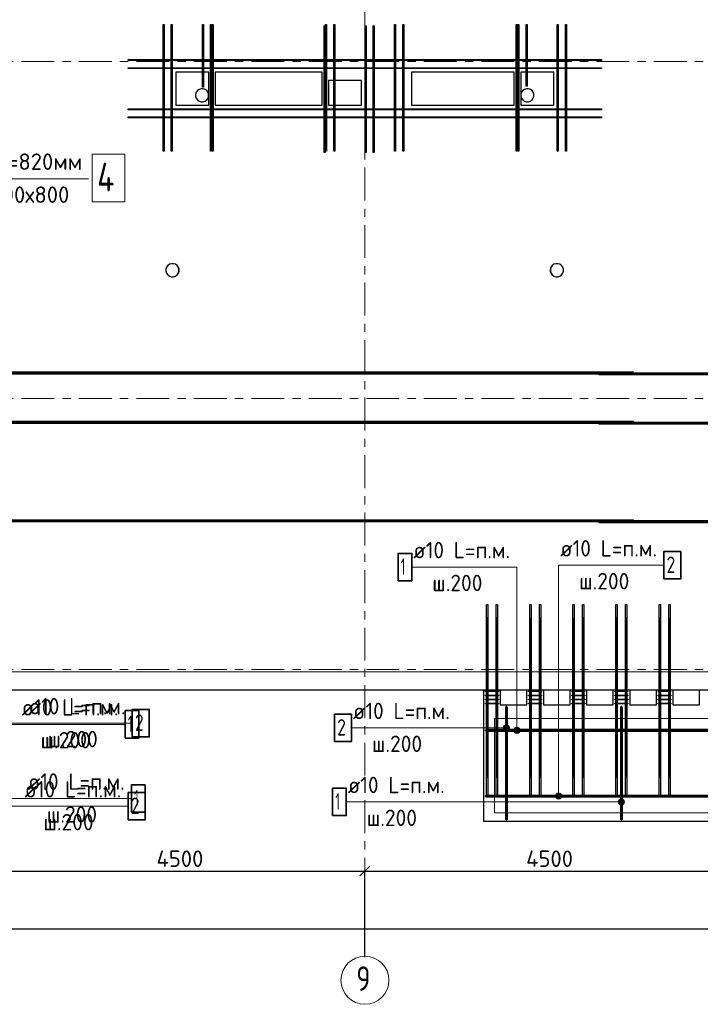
# Model space of a CAD drawing. Header units: metres. Extents: x -38 to 100, y -15 to 21.
# Tile 17 of 246: x 20 to 28, y -4 to 8. Entities that reach past the tile are written whole.
import ezdxf

# ---------------------------------------------------------------- set-up
doc = ezdxf.new("R2010")
doc.units = ezdxf.units.M
doc.header["$PDMODE"] = 65
for name, pattern in [('______11', [0.5, 0.4, -0.05, 0, -0.05]), ('______2', [0.0405, 0.03, -0.0105]), ('______5', [1.1, 0.8, -0.1, 0.1, -0.1])]:
    doc.linetypes.add(name, pattern=pattern)
for name, color, linetype, lineweight in [('XR$1$Осевая линия (1)', 7, '______5', 13), ('XR$1$Размерная линия (1)', 7, 'Continuous', 13), ('XR$5$Арм. стержнями верхней зоны', 180, 'Continuous', 35), ('XR$5$Арм. стержнями нижней зоны', 180, 'Continuous', 35), ('XR$5$Арм.стержн. Доп. арматура', 180, 'Continuous', 35), ('XR$5$Арм.стержн. Хомут', 240, 'Continuous', 35), ('XR$5$Арм.стержн.горизонт. 1', 180, 'Continuous', 35), ('XR$5$Арм.стержн.горизонт. 2', 202, 'Continuous', 35), ('XR$5$Общий слой (1)_1', 7, 'Continuous', 13), ('XR$5$Перекрытие (1)', 7, 'Continuous', 35), ('XR$5$Текст_ примечание', 7, 'Continuous', 13), ('XR$7$Арм. стержнями верхней зоны', 180, 'Continuous', 35), ('XR$7$Арм. стержнями нижней зоны', 180, 'Continuous', 35), ('XR$7$Арм.стержн. Доп. арматура', 180, 'Continuous', 35), ('XR$7$Общий слой (1)_1', 7, 'Continuous', 13), ('XR$7$Перекрытие (1)', 7, 'Continuous', 35), ('XR$7$Текст_ примечание', 7, 'Continuous', 13)]:
    doc.layers.add(name, color=color, linetype=linetype, lineweight=lineweight)
doc.styles.add('ISOCPEUR', font='txt')
doc.dimstyles.new('DIMSTYLE_3', dxfattribs={"dimtxt": 0.2, "dimasz": 0.2, "dimexe": 0, "dimexo": 0, "dimgap": 0.1, "dimtad": 2, "dimdec": 0, "dimlfac": 1000, "dimrnd": 5, "dimzin": 12, "dimdsep": 46, "dimtxsty": 'ISOCPEUR', "dimblk1": 'ALL_ML_STRICH', "dimblk2": 'ALL_ML_STRICH', "dimsah": 1, "dimcen": 0, "dimclrd": 7, "dimclre": 256, "dimclrt": 7, "dimadec": 0, "dimazin": 0, "dimtfac": 1, "dimtdec": 0, "dimtix": 1, "dimtmove": 2, "dimatfit": 3, "dimfxl": 0, "dimtzin": 0, "dimlwd": 0, "dimlwe": -3, "dimarcsym": 0})

# ---------------------------------------------------------------- blocks, each defined once
blk = doc.blocks.new('ALL_ML_STRICH')
at = {"color": 0, "linetype": 'ByBlock', "lineweight": -2}
for p, q in [((-1, 0), (0.5, 0)), ((-0.3, -0.3), (0.3, 0.3)), ((0, -0.5), (0, 0.5))]:
    blk.add_line(p, q, dxfattribs=at)
blk = doc.blocks.new('*D11')
at = {"layer": 'DEFPOINTS', "color": 7, "linetype": 'Continuous', "lineweight": 13, "transparency": 33554687}
for p in [(0.5, -3.103), (0.5, -3.156), (61.6, -3.14)]:
    blk.add_point(p, dxfattribs=at)
at = {"layer": 'XR$1$Размерная линия (1)', "color": 9, "linetype": 'Continuous', "lineweight": -2, "true_color": 0xc7c7c7, "transparency": 33554687}
for p, q in [((0.5, -3.123), (0.5, -3.156)), ((61.6, -3.156), (61.6, -3.156))]:
    blk.add_line(p, q, dxfattribs=at)
at = {"layer": 'XR$1$Размерная линия (1)', "color": 7, "linetype": 'Continuous', "lineweight": -2, "transparency": 33554687}
blk.add_line((0.5, -3.156), (61.6, -3.156), dxfattribs=at)
at = {"layer": 'XR$1$Размерная линия (1)', "color": 7, "linetype": 'Continuous', "lineweight": 13, "transparency": 33554687, "xscale": 0.2, "yscale": 0.2, "zscale": 0.2, "rotation": 180}
blk.add_blockref('ALL_ML_STRICH', (0.5, -3.156), dxfattribs=at)
at = {"layer": 'XR$1$Размерная линия (1)', "color": 7, "linetype": 'Continuous', "lineweight": 13, "transparency": 33554687, "xscale": 0.2, "yscale": 0.2, "zscale": 0.2}
blk.add_blockref('ALL_ML_STRICH', (61.6, -3.156), dxfattribs=at)
at = {"layer": 'XR$1$Размерная линия (1)', "color": 7, "linetype": 'Continuous', "lineweight": 13, "transparency": 33554687, "insert": (31.1, -3.006), "char_height": 0.2, "width": 1, "attachment_point": 5, "style": 'ISOCPEUR'}
blk.add_mtext('\\A1;{61100}', dxfattribs=at)
blk = doc.blocks.new('*D16')
at = {"layer": 'DEFPOINTS', "color": 7, "linetype": 'Continuous', "lineweight": 13, "transparency": 33554687}
for p in [(19.45, -2.452), (23.95, -3.521), (19.45, -3.607)]:
    blk.add_point(p, dxfattribs=at)
at = {"layer": 'XR$1$Размерная линия (1)', "color": 9, "linetype": 'Continuous', "lineweight": -2, "true_color": 0xc7c7c7, "transparency": 33554687}
for p, q in [((19.45, -3.587), (19.45, -2.452)), ((23.95, -3.501), (23.95, -2.452))]:
    blk.add_line(p, q, dxfattribs=at)
at = {"layer": 'XR$1$Размерная линия (1)', "color": 7, "linetype": 'Continuous', "lineweight": -2, "transparency": 33554687}
blk.add_line((19.45, -2.452), (23.95, -2.452), dxfattribs=at)
at = {"layer": 'XR$1$Размерная линия (1)', "color": 7, "linetype": 'Continuous', "lineweight": 13, "transparency": 33554687, "xscale": 0.2, "yscale": 0.2, "zscale": 0.2, "rotation": 180}
blk.add_blockref('ALL_ML_STRICH', (19.45, -2.452), dxfattribs=at)
at = {"layer": 'XR$1$Размерная линия (1)', "color": 7, "linetype": 'Continuous', "lineweight": 13, "transparency": 33554687, "xscale": 0.2, "yscale": 0.2, "zscale": 0.2}
blk.add_blockref('ALL_ML_STRICH', (23.95, -2.452), dxfattribs=at)
at = {"layer": 'XR$1$Размерная линия (1)', "color": 7, "linetype": 'Continuous', "lineweight": 13, "transparency": 33554687, "insert": (21.7, -2.302), "char_height": 0.2, "width": 0.8, "attachment_point": 5, "style": 'ISOCPEUR'}
blk.add_mtext('\\A1;{4500}', dxfattribs=at)
blk = doc.blocks.new('*D17')
at = {"layer": 'DEFPOINTS', "color": 7, "linetype": 'Continuous', "lineweight": 13, "transparency": 33554687}
for p in [(23.95, -2.452), (23.95, -3.521), (28.45, -3.623)]:
    blk.add_point(p, dxfattribs=at)
at = {"layer": 'XR$1$Размерная линия (1)', "color": 9, "linetype": 'Continuous', "lineweight": -2, "true_color": 0xc7c7c7, "transparency": 33554687}
for p, q in [((23.95, -3.501), (23.95, -2.452)), ((28.45, -3.603), (28.45, -2.452))]:
    blk.add_line(p, q, dxfattribs=at)
at = {"layer": 'XR$1$Размерная линия (1)', "color": 7, "linetype": 'Continuous', "lineweight": -2, "transparency": 33554687}
blk.add_line((23.95, -2.452), (28.45, -2.452), dxfattribs=at)
at = {"layer": 'XR$1$Размерная линия (1)', "color": 7, "linetype": 'Continuous', "lineweight": 13, "transparency": 33554687, "xscale": 0.2, "yscale": 0.2, "zscale": 0.2, "rotation": 180}
blk.add_blockref('ALL_ML_STRICH', (23.95, -2.452), dxfattribs=at)
at = {"layer": 'XR$1$Размерная линия (1)', "color": 7, "linetype": 'Continuous', "lineweight": 13, "transparency": 33554687, "xscale": 0.2, "yscale": 0.2, "zscale": 0.2}
blk.add_blockref('ALL_ML_STRICH', (28.45, -2.452), dxfattribs=at)
at = {"layer": 'XR$1$Размерная линия (1)', "color": 7, "linetype": 'Continuous', "lineweight": 13, "transparency": 33554687, "insert": (26.2, -2.302), "char_height": 0.2, "width": 0.8, "attachment_point": 5, "style": 'ISOCPEUR'}
blk.add_mtext('\\A1;{4500}', dxfattribs=at)

msp = doc.modelspace()

# ---------------------------------------------------------------- hatches: boundary and pattern name
at = {"layer": 'XR$5$Арм. стержнями верхней зоны', "linetype": 'Continuous', "lineweight": 13, "transparency": 33554687}
for points in [[(25.6428, -0.7288), (25.6428, -0.6913), (25.6375, -0.71)], [(25.6428, -0.6913), (25.6563, -0.7423), (25.6563, -0.6778)], [(25.6428, -0.6913), (25.6428, -0.7288), (25.6563, -0.7423)], [(25.6563, -0.6778), (25.675, -0.7475), (25.675, -0.6725)], [(25.6563, -0.6778), (25.6563, -0.7423), (25.675, -0.7475)], [(25.675, -0.6725), (25.675, -0.7475), (25.6938, -0.7423)], [(25.675, -0.6725), (25.6938, -0.7423), (25.6938, -0.6778)], [(25.6938, -0.6778), (25.6938, -0.7423), (25.7072, -0.7288)], [(25.6938, -0.6778), (25.7072, -0.7288), (25.7072, -0.6913)], [(25.7072, -0.6913), (25.7072, -0.7288), (25.7125, -0.71)], [(26.3425, -1.521), (26.278, -1.521), (26.2727, -1.5398)], [(26.3425, -1.521), (26.2727, -1.5398), (26.3477, -1.5398)], [(26.3477, -1.5398), (26.2727, -1.5398), (26.278, -1.5585)], [(26.329, -1.5075), (26.2915, -1.5075), (26.278, -1.521)], [(26.329, -1.5075), (26.278, -1.521), (26.3425, -1.521)], [(26.3477, -1.5398), (26.278, -1.5585), (26.3425, -1.5585)], [(26.2915, -1.5075), (26.329, -1.5075), (26.3102, -1.5023)], [(26.3425, -1.5585), (26.278, -1.5585), (26.2915, -1.572)], [(26.3425, -1.5585), (26.2915, -1.572), (26.329, -1.572)], [(26.329, -1.572), (26.2915, -1.572), (26.3102, -1.5773)]]:
    msp.add_hatch(color=7, dxfattribs=at).paths.add_polyline_path(points)
at = {"layer": 'XR$5$Арм. стержнями нижней зоны', "linetype": 'Continuous', "lineweight": 13, "transparency": 33554687}
for points in [[(25.8203, -0.7075), (25.7828, -0.7075), (25.7693, -0.721)], [(25.8203, -0.7075), (25.7693, -0.721), (25.8338, -0.721)], [(25.7828, -0.7075), (25.8203, -0.7075), (25.8015, -0.7023)], [(25.8338, -0.721), (25.7693, -0.721), (25.764, -0.7398)], [(25.8338, -0.721), (25.764, -0.7398), (25.839, -0.7398)], [(25.839, -0.7398), (25.764, -0.7398), (25.7693, -0.7585)], [(25.839, -0.7398), (25.7693, -0.7585), (25.8338, -0.7585)], [(25.8338, -0.7585), (25.7693, -0.7585), (25.7828, -0.772)], [(25.8338, -0.7585), (25.7828, -0.772), (25.8203, -0.772)], [(25.8203, -0.772), (25.7828, -0.772), (25.8015, -0.7773)], [(27.0428, -1.6302), (27.0428, -1.5927), (27.0375, -1.6114)], [(27.0428, -1.5927), (27.0563, -1.6437), (27.0563, -1.5792)], [(27.0428, -1.5927), (27.0428, -1.6302), (27.0563, -1.6437)], [(27.0563, -1.5792), (27.075, -1.6489), (27.075, -1.5739)], [(27.0563, -1.5792), (27.0563, -1.6437), (27.075, -1.6489)], [(27.075, -1.5739), (27.075, -1.6489), (27.0938, -1.6437)], [(27.075, -1.5739), (27.0938, -1.6437), (27.0938, -1.5792)], [(27.0938, -1.5792), (27.0938, -1.6437), (27.1072, -1.6302)], [(27.0938, -1.5792), (27.1072, -1.6302), (27.1072, -1.5927)], [(27.1072, -1.5927), (27.1072, -1.6302), (27.1125, -1.6114)]]:
    msp.add_hatch(color=7, dxfattribs=at).paths.add_polyline_path(points)

# ---------------------------------------------------------------- linework, layer by layer
at = {"layer": 'XR$1$Осевая линия (1)', "color": 253, "linetype": '______11', "lineweight": 13, "true_color": 0xa0a0a0, "transparency": 33554687}
for p, q in [((23.95, -3.39), (23.95, 8.13)), ((-2.63, 7.4), (62.6, 7.4)), ((-2.63, 3.3), (62.6, 3.3)), ((-2.63, 0), (62.6, 0))]:
    msp.add_line(p, q, dxfattribs=at)
at = {"layer": 'XR$1$Осевая линия (1)', "color": 7, "linetype": 'Continuous', "lineweight": 13, "transparency": 33554687}
msp.add_circle((23.9524, -3.7819), 0.2924, dxfattribs=at)
at = {"layer": 'XR$5$Арм. стержнями верхней зоны', "color": 7, "linetype": 'Continuous', "lineweight": 13, "transparency": 33554687}
for p, q in [((26.3102, 1.2692), (27.5902, 1.2692)), ((26.3102, 1.2692), (26.3102, -1.5398)), ((23.7874, -0.71), (25.0674, -0.71)), ((25.0674, -0.71), (25.675, -0.71)), ((25.6375, -0.71), (25.6375, -0.71)), ((25.675, -0.6725), (25.675, -0.6725)), ((25.7125, -0.71), (25.7125, -0.71)), ((25.675, -0.7475), (25.675, -0.7475)), ((26.2727, -1.5398), (26.2727, -1.5398)), ((26.3102, -1.5023), (26.3102, -1.5023)), ((26.3477, -1.5398), (26.3477, -1.5398)), ((19.7882, -1.6639), (19.2747, -1.6639)), ((19.7882, -1.6639), (21.0682, -1.6639)), ((26.3102, -1.5773), (26.3102, -1.5773))]:
    msp.add_line(p, q, dxfattribs=at)
at = {"layer": 'XR$5$Арм. стержнями верхней зоны', "color": 4, "linetype": 'Continuous', "lineweight": 50, "transparency": 33554687}
for points in [[(27.22, 3.6051), (15.52, 3.6051), (15.52, 3.6151), (27.22, 3.6151), (27.22, 3.6051)], [(32.65, 3.5951), (26.8, 3.5951), (26.8, 3.6051), (32.65, 3.6051), (32.65, 3.5951)], [(25.68, -0.4548), (25.68, -1.8248), (25.67, -1.8248), (25.67, -0.4548), (25.68, -0.4548)], [(28.725, -1.5448), (25.425, -1.5448), (25.425, -1.5348), (28.725, -1.5348), (28.725, -1.5448)]]:
    msp.add_lwpolyline(points, dxfattribs=at)
at = {"layer": 'XR$5$Арм. стержнями верхней зоны', "color": 7, "linetype": 'Continuous', "lineweight": 35, "transparency": 33554687}
for points in [[(27.5902, 1.1025), (27.7969, 1.1025), (27.7969, 1.4358), (27.5902, 1.4358), (27.5902, 1.1025)], [(23.5807, -0.8767), (23.7874, -0.8767), (23.7874, -0.5434), (23.5807, -0.5434), (23.5807, -0.8767)], [(21.0682, -1.8306), (21.2749, -1.8306), (21.2749, -1.4972), (21.0682, -1.4972), (21.0682, -1.8306)]]:
    msp.add_lwpolyline(points, dxfattribs=at)
at = {"layer": 'XR$5$Арм. стержнями верхней зоны', "color": 7, "linetype": 'Continuous', "lineweight": 13, "transparency": 33554687}
for centre in [(25.675, -0.71), (26.3102, -1.5398)]:
    msp.add_circle(centre, 0.0375, dxfattribs=at)
at = {"layer": 'XR$5$Арм. стержнями нижней зоны', "color": 7, "linetype": 'Continuous', "lineweight": 13, "transparency": 33554687}
for p, q in [((24.5215, 1.2475), (25.8015, 1.2475)), ((25.8015, 1.2475), (25.8015, -0.7398)), ((19.7535, -0.6666), (17.8747, -0.6666)), ((19.7535, -0.6666), (21.0335, -0.6666)), ((25.8015, -0.7023), (25.8015, -0.7023)), ((25.764, -0.7398), (25.764, -0.7398)), ((25.8015, -0.7773), (25.8015, -0.7773)), ((25.839, -0.7398), (25.839, -0.7398)), ((23.7252, -1.6114), (25.0052, -1.6114)), ((25.0052, -1.6114), (27.075, -1.6114)), ((27.0375, -1.6114), (27.0375, -1.6114)), ((27.075, -1.5739), (27.075, -1.5739)), ((27.075, -1.6489), (27.075, -1.6489)), ((27.1125, -1.6114), (27.1125, -1.6114))]:
    msp.add_line(p, q, dxfattribs=at)
at = {"layer": 'XR$5$Арм. стержнями нижней зоны', "color": 4, "linetype": 'Continuous', "lineweight": 50, "transparency": 33554687}
for points in [[(27.22, 1.8051), (15.52, 1.8051), (15.52, 1.8151), (27.22, 1.8151), (27.22, 1.8051)], [(32.65, 1.7951), (26.8, 1.7951), (26.8, 1.8051), (32.65, 1.8051), (32.65, 1.7951)], [(27.08, -0.4548), (27.08, -1.8248), (27.07, -1.8248), (27.07, -0.4548), (27.08, -0.4548)], [(28.725, -0.7448), (25.425, -0.7448), (25.425, -0.7348), (28.725, -0.7348), (28.725, -0.7448)]]:
    msp.add_lwpolyline(points, dxfattribs=at)
at = {"layer": 'XR$5$Арм. стержнями нижней зоны', "color": 7, "linetype": 'Continuous', "lineweight": 35, "transparency": 33554687}
for points in [[(24.3549, 1.0808), (24.5215, 1.0808), (24.5215, 1.4142), (24.3549, 1.4142), (24.3549, 1.0808)], [(21.0335, -0.8333), (21.2002, -0.8333), (21.2002, -0.4999), (21.0335, -0.4999), (21.0335, -0.8333)], [(23.5585, -1.7781), (23.7252, -1.7781), (23.7252, -1.4447), (23.5585, -1.4447), (23.5585, -1.7781)]]:
    msp.add_lwpolyline(points, dxfattribs=at)
at = {"layer": 'XR$5$Арм. стержнями нижней зоны', "color": 7, "linetype": 'Continuous', "lineweight": 13, "transparency": 33554687}
for centre in [(25.8015, -0.7398), (27.075, -1.6114)]:
    msp.add_circle(centre, 0.0375, dxfattribs=at)
at = {"layer": 'XR$5$Арм.стержн. Доп. арматура', "color": 34, "linetype": 'Continuous', "lineweight": 25, "transparency": 33554687}
for points in [[(21.4941, 6.3102), (21.4941, 7.8502), (21.5061, 7.8502), (21.5061, 6.3102), (21.4941, 6.3102)], [(21.4941, 6.3102), (21.4941, 7.8502), (21.5061, 7.8502), (21.5061, 6.3102), (21.4941, 6.3102)], [(21.5941, 6.3102), (21.5941, 7.8502), (21.6061, 7.8502), (21.6061, 6.3102), (21.5941, 6.3102)], [(21.5941, 6.3102), (21.5941, 7.8502), (21.6061, 7.8502), (21.6061, 6.3102), (21.5941, 6.3102)], [(22.0938, 6.3102), (22.0939, 7.8502), (22.1059, 7.8502), (22.1058, 6.3102), (22.0938, 6.3102)], [(22.0938, 6.3102), (22.0939, 7.8502), (22.1059, 7.8502), (22.1058, 6.3102), (22.0938, 6.3102)], [(23.4541, 6.2951), (23.4541, 7.8351), (23.4661, 7.8351), (23.4661, 6.2951), (23.4541, 6.2951)], [(23.4541, 6.2951), (23.4541, 7.8351), (23.4661, 7.8351), (23.4661, 6.2951), (23.4541, 6.2951)], [(23.9539, 6.2951), (23.9539, 7.8351), (23.9659, 7.8351), (23.9659, 6.2951), (23.9539, 6.2951)], [(23.9539, 6.2951), (23.9539, 7.8351), (23.9659, 7.8351), (23.9659, 6.2951), (23.9539, 6.2951)], [(24.0539, 6.2951), (24.0539, 7.8351), (24.0659, 7.8351), (24.0659, 6.2951), (24.0539, 6.2951)], [(24.0539, 6.2951), (24.0539, 7.8351), (24.0659, 7.8351), (24.0659, 6.2951), (24.0539, 6.2951)], [(24.3142, 6.3102), (24.3141, 7.8502), (24.3261, 7.8502), (24.3262, 6.3102), (24.3142, 6.3102)], [(24.3142, 6.3102), (24.3141, 7.8502), (24.3261, 7.8502), (24.3262, 6.3102), (24.3142, 6.3102)], [(24.4142, 6.3102), (24.4141, 7.8502), (24.4261, 7.8502), (24.4262, 6.3102), (24.4142, 6.3102)], [(24.4142, 6.3102), (24.4141, 7.8502), (24.4261, 7.8502), (24.4262, 6.3102), (24.4142, 6.3102)], [(25.7942, 6.3102), (25.7941, 7.8502), (25.8061, 7.8502), (25.8062, 6.3102), (25.7942, 6.3102)], [(25.7942, 6.3102), (25.7941, 7.8502), (25.8061, 7.8502), (25.8062, 6.3102), (25.7942, 6.3102)], [(26.294, 6.3102), (26.294, 7.8502), (26.306, 7.8502), (26.306, 6.3102), (26.294, 6.3102)], [(26.294, 6.3102), (26.294, 7.8502), (26.306, 7.8502), (26.306, 6.3102), (26.294, 6.3102)], [(26.394, 6.3102), (26.394, 7.8502), (26.406, 7.8502), (26.406, 6.3102), (26.394, 6.3102)], [(26.394, 6.3102), (26.394, 7.8502), (26.406, 7.8502), (26.406, 6.3102), (26.394, 6.3102)], [(21.07, 7.4262), (24.01, 7.4262), (24.01, 7.4142), (21.07, 7.4142), (21.07, 7.4262)], [(21.07, 7.4262), (24.01, 7.4262), (24.01, 7.4142), (21.07, 7.4142), (21.07, 7.4262)], [(21.07, 7.3262), (24.01, 7.3262), (24.01, 7.3142), (21.07, 7.3142), (21.07, 7.3262)], [(21.07, 7.3262), (24.01, 7.3262), (24.01, 7.3142), (21.07, 7.3142), (21.07, 7.3262)], [(23.8901, 7.4262), (26.8301, 7.4262), (26.8301, 7.4142), (23.8901, 7.4142), (23.8901, 7.4262)], [(23.8901, 7.4262), (26.8301, 7.4262), (26.8301, 7.4142), (23.8901, 7.4142), (23.8901, 7.4262)], [(23.8901, 7.3262), (26.8301, 7.3262), (26.8301, 7.3142), (23.8901, 7.3142), (23.8901, 7.3262)], [(23.8901, 7.3262), (26.8301, 7.3262), (26.8301, 7.3142), (23.8901, 7.3142), (23.8901, 7.3262)], [(21.07, 6.8263), (24.01, 6.8263), (24.01, 6.8143), (21.07, 6.8143), (21.07, 6.8263)], [(21.07, 6.8263), (24.01, 6.8263), (24.01, 6.8143), (21.07, 6.8143), (21.07, 6.8263)], [(21.07, 6.7263), (24.01, 6.7263), (24.01, 6.7143), (21.07, 6.7143), (21.07, 6.7263)], [(21.07, 6.7263), (24.01, 6.7263), (24.01, 6.7143), (21.07, 6.7143), (21.07, 6.7263)], [(23.8901, 6.8263), (26.8301, 6.8263), (26.8301, 6.8143), (23.8901, 6.8143), (23.8901, 6.8263)], [(23.8901, 6.8263), (26.8301, 6.8263), (26.8301, 6.8143), (23.8901, 6.8143), (23.8901, 6.8263)], [(23.8901, 6.7263), (26.8301, 6.7263), (26.8301, 6.7143), (23.8901, 6.7143), (23.8901, 6.7263)], [(23.8901, 6.7263), (26.8301, 6.7263), (26.8301, 6.7143), (23.8901, 6.7143), (23.8901, 6.7263)]]:
    msp.add_lwpolyline(points, dxfattribs=at)
at = {"layer": 'XR$5$Арм.стержн. Хомут', "color": 40, "linetype": 'Continuous', "lineweight": 25, "transparency": 33554687}
for points in [[(25.42, -0.2608), (25.578, -0.2608), (25.578, -0.2688), (25.42, -0.2688), (25.42, -0.2608)], [(25.42, -0.3108), (25.578, -0.3108), (25.578, -0.3188), (25.42, -0.3188), (25.42, -0.3108)], [(25.945, -0.2608), (26.103, -0.2608), (26.103, -0.2688), (25.945, -0.2688), (25.945, -0.2608)], [(25.945, -0.3108), (26.103, -0.3108), (26.103, -0.3188), (25.945, -0.3188), (25.945, -0.3108)], [(26.47, -0.2608), (26.628, -0.2608), (26.628, -0.2688), (26.47, -0.2688), (26.47, -0.2608)], [(26.47, -0.3108), (26.628, -0.3108), (26.628, -0.3188), (26.47, -0.3188), (26.47, -0.3108)], [(26.995, -0.2608), (27.153, -0.2608), (27.153, -0.2688), (26.995, -0.2688), (26.995, -0.2608)], [(26.995, -0.3108), (27.153, -0.3108), (27.153, -0.3188), (26.995, -0.3188), (26.995, -0.3108)], [(27.52, -0.2608), (27.678, -0.2608), (27.678, -0.2688), (27.52, -0.2688), (27.52, -0.2608)], [(27.52, -0.3108), (27.678, -0.3108), (27.678, -0.3188), (27.52, -0.3188), (27.52, -0.3108)], [(25.42, -0.3608), (25.578, -0.3608), (25.578, -0.3688), (25.42, -0.3688), (25.42, -0.3608)], [(25.42, -0.4108), (25.578, -0.4108), (25.578, -0.4188), (25.42, -0.4188), (25.42, -0.4108)], [(25.945, -0.3608), (26.103, -0.3608), (26.103, -0.3688), (25.945, -0.3688), (25.945, -0.3608)], [(25.945, -0.4108), (26.103, -0.4108), (26.103, -0.4188), (25.945, -0.4188), (25.945, -0.4108)], [(26.47, -0.3608), (26.628, -0.3608), (26.628, -0.3688), (26.47, -0.3688), (26.47, -0.3608)], [(26.47, -0.4108), (26.628, -0.4108), (26.628, -0.4188), (26.47, -0.4188), (26.47, -0.4108)], [(26.995, -0.3608), (27.153, -0.3608), (27.153, -0.3688), (26.995, -0.3688), (26.995, -0.3608)], [(26.995, -0.4108), (27.153, -0.4108), (27.153, -0.4188), (26.995, -0.4188), (26.995, -0.4108)], [(27.52, -0.3608), (27.678, -0.3608), (27.678, -0.3688), (27.52, -0.3688), (27.52, -0.3608)], [(27.52, -0.4108), (27.678, -0.4108), (27.678, -0.4188), (27.52, -0.4188), (27.52, -0.4108)]]:
    msp.add_lwpolyline(points, dxfattribs=at)
at = {"layer": 'XR$5$Арм.стержн.горизонт. 1', "color": 7, "linetype": 'Continuous', "lineweight": 25, "transparency": 33554687}
for points in [[(25.449, 0.7902), (25.449, -1.5498), (25.433, -1.5498), (25.433, 0.7902), (25.449, 0.7902)], [(25.567, 0.7902), (25.567, -1.5498), (25.551, -1.5498), (25.551, 0.7902), (25.567, 0.7902)], [(25.974, 0.7902), (25.974, -1.5498), (25.958, -1.5498), (25.958, 0.7902), (25.974, 0.7902)], [(26.092, 0.7902), (26.092, -1.5498), (26.076, -1.5498), (26.076, 0.7902), (26.092, 0.7902)], [(26.499, 0.7902), (26.499, -1.5498), (26.483, -1.5498), (26.483, 0.7902), (26.499, 0.7902)], [(26.617, 0.7902), (26.617, -1.5498), (26.601, -1.5498), (26.601, 0.7902), (26.617, 0.7902)], [(27.024, 0.7902), (27.024, -1.5498), (27.008, -1.5498), (27.008, 0.7902), (27.024, 0.7902)], [(27.142, 0.7902), (27.142, -1.5498), (27.126, -1.5498), (27.126, 0.7902), (27.142, 0.7902)], [(27.549, 0.7902), (27.549, -1.5498), (27.533, -1.5498), (27.533, 0.7902), (27.549, 0.7902)], [(27.667, 0.7902), (27.667, -1.5498), (27.651, -1.5498), (27.651, 0.7902), (27.667, 0.7902)]]:
    msp.add_lwpolyline(points, dxfattribs=at)
at = {"layer": 'XR$5$Арм.стержн.горизонт. 2', "color": 34, "linetype": 'Continuous', "lineweight": 25, "transparency": 33554687}
for points in [[(25.435, -1.3148), (25.435, 0.6352), (25.447, 0.6352), (25.447, -1.3148), (25.435, -1.3148)], [(25.553, -1.3148), (25.553, 0.6352), (25.565, 0.6352), (25.565, -1.3148), (25.553, -1.3148)], [(25.96, -1.3148), (25.96, 0.6352), (25.972, 0.6352), (25.972, -1.3148), (25.96, -1.3148)], [(26.078, -1.3148), (26.078, 0.6352), (26.09, 0.6352), (26.09, -1.3148), (26.078, -1.3148)], [(26.485, -1.3148), (26.485, 0.6352), (26.497, 0.6352), (26.497, -1.3148), (26.485, -1.3148)], [(26.603, -1.3148), (26.603, 0.6352), (26.615, 0.6352), (26.615, -1.3148), (26.603, -1.3148)], [(27.01, -1.3148), (27.01, 0.6352), (27.022, 0.6352), (27.022, -1.3148), (27.01, -1.3148)], [(27.128, -1.3148), (27.128, 0.6352), (27.14, 0.6352), (27.14, -1.3148), (27.128, -1.3148)], [(27.535, -1.3148), (27.535, 0.6352), (27.547, 0.6352), (27.547, -1.3148), (27.535, -1.3148)], [(27.653, -1.3148), (27.653, 0.6352), (27.665, 0.6352), (27.665, -1.3148), (27.653, -1.3148)]]:
    msp.add_lwpolyline(points, dxfattribs=at)
at = {"layer": 'XR$5$Общий слой (1)_1', "color": 7, "linetype": 'Continuous', "lineweight": 13, "transparency": 33554687}
for points in [[(32.4113, 8.4245), (32.4113, -0.0255), (0.2713, -0.0255)], [(28.6293, -1.7345), (28.6293, -0.5945), (25.5293, -0.5945), (25.5293, -1.7445), (28.6793, -1.7445)]]:
    msp.add_lwpolyline(points, dxfattribs=at)
at = {"layer": 'XR$5$Перекрытие (1)', "color": 7, "linetype": 'Continuous', "lineweight": 25, "transparency": 33554687}
for p, q in [((21.65, 7.2702), (21.65, 6.8702)), ((22.05, 7.2702), (21.65, 7.2702)), ((22.05, 6.8702), (22.05, 7.2702)), ((22.13, 7.2702), (22.13, 6.8702)), ((23.43, 7.2702), (22.13, 7.2702)), ((23.43, 6.8702), (23.43, 7.2702)), ((24.52, 7.2702), (24.52, 6.8702)), ((25.77, 7.2702), (24.52, 7.2702)), ((25.77, 6.8702), (25.77, 7.2702)), ((25.8501, 7.2702), (25.8501, 6.8702)), ((26.2501, 7.2702), (25.8501, 7.2702)), ((26.2501, 6.8702), (26.2501, 7.2702)), ((23.51, 7.1702), (23.51, 6.8702)), ((23.91, 7.1702), (23.51, 7.1702)), ((23.91, 6.8702), (23.91, 7.1702)), ((21.65, 6.8702), (22.05, 6.8702)), ((22.13, 6.8702), (23.43, 6.8702)), ((23.51, 6.8702), (23.91, 6.8702)), ((24.52, 6.8702), (25.77, 6.8702)), ((25.8501, 6.8702), (26.2501, 6.8702)), ((21.5509, 4.918), (21.536, 4.8976)), ((21.5713, 4.9328), (21.5509, 4.918)), ((21.5953, 4.9406), (21.5713, 4.9328)), ((21.6205, 4.9406), (21.5953, 4.9406)), ((21.6445, 4.9328), (21.6205, 4.9406)), ((21.6649, 4.918), (21.6445, 4.9328)), ((21.6798, 4.8976), (21.6649, 4.918)), ((26.231, 4.918), (26.2162, 4.8976)), ((26.2514, 4.9328), (26.231, 4.918)), ((26.2754, 4.9406), (26.2514, 4.9328)), ((26.3006, 4.9406), (26.2754, 4.9406)), ((26.3246, 4.9328), (26.3006, 4.9406)), ((26.3451, 4.918), (26.3246, 4.9328)), ((26.3599, 4.8976), (26.3451, 4.918)), ((21.536, 4.8976), (21.5282, 4.8736)), ((21.5282, 4.8736), (21.5282, 4.8483)), ((21.5282, 4.8483), (21.536, 4.8243)), ((21.536, 4.8243), (21.5509, 4.8039)), ((21.5509, 4.8039), (21.5713, 4.7891)), ((21.6445, 4.7891), (21.6649, 4.8039)), ((21.6649, 4.8039), (21.6798, 4.8243)), ((21.6876, 4.8736), (21.6798, 4.8976)), ((21.6798, 4.8243), (21.6876, 4.8483)), ((21.6876, 4.8483), (21.6876, 4.8736)), ((26.2162, 4.8976), (26.2084, 4.8736)), ((26.2084, 4.8736), (26.2084, 4.8483)), ((26.2084, 4.8483), (26.2162, 4.8243)), ((26.2162, 4.8243), (26.231, 4.8039)), ((26.231, 4.8039), (26.2514, 4.7891)), ((26.3246, 4.7891), (26.3451, 4.8039)), ((26.3451, 4.8039), (26.3599, 4.8243)), ((26.3677, 4.8736), (26.3599, 4.8976)), ((26.3599, 4.8243), (26.3677, 4.8483)), ((26.3677, 4.8483), (26.3677, 4.8736)), ((21.5713, 4.7891), (21.5953, 4.7813)), ((21.5953, 4.7813), (21.6205, 4.7813)), ((21.6205, 4.7813), (21.6445, 4.7891)), ((26.2514, 4.7891), (26.2754, 4.7813)), ((26.2754, 4.7813), (26.3006, 4.7813)), ((26.3006, 4.7813), (26.3246, 4.7891)), ((25.925, -0.2499), (19.55, -0.2498)), ((25.4, -0.5099), (25.4, -0.2499)), ((25.4, -0.2499), (25.6, -0.2499)), ((25.6, -0.2499), (25.6, -0.4298)), ((25.925, -0.4298), (25.925, -0.2499)), ((26.125, -0.2499), (26.125, -0.4298)), ((26.45, -0.2499), (26.125, -0.2499)), ((26.45, -0.4298), (26.45, -0.2499)), ((26.65, -0.2499), (26.65, -0.4298)), ((26.975, -0.2499), (26.65, -0.2499)), ((26.975, -0.4298), (26.975, -0.2499)), ((27.175, -0.2499), (27.175, -0.4298)), ((27.5, -0.2499), (27.175, -0.2499)), ((27.5, -0.4298), (27.5, -0.2499)), ((27.7, -0.2499), (27.7, -0.4298)), ((28.025, -0.2499), (27.7, -0.2499)), ((28.025, -0.4298), (28.025, -0.2499)), ((25.6, -0.4298), (25.925, -0.4298)), ((26.125, -0.4298), (26.45, -0.4298)), ((26.65, -0.4298), (26.975, -0.4298)), ((27.175, -0.4298), (27.5, -0.4298)), ((27.7, -0.4298), (28.025, -0.4298)), ((25.4, -1.8498), (25.4, -0.5099)), ((28.75, -1.8498), (25.4, -1.8498))]:
    msp.add_line(p, q, dxfattribs=at)
at = {"layer": 'XR$5$Перекрытие (1)', "color": 7, "linetype": '______2', "lineweight": 18, "transparency": 33554687}
for p, q in [((25.925, -0.2499), (26.125, -0.2499)), ((26.125, -0.2499), (25.925, -0.2499))]:
    msp.add_line(p, q, dxfattribs=at)
at = {"layer": 'XR$5$Текст_ примечание', "color": 7, "linetype": 'Continuous', "lineweight": 13, "transparency": 33554687}
for points in [[(20.5877, 5.9732), (18.9345, 5.9732), (18.5745, 6.423)], [(20.6333, 5.692), (21.03, 5.692), (21.03, 6.2753), (20.6333, 6.2753), (20.6333, 5.692)]]:
    msp.add_lwpolyline(points, dxfattribs=at)
at = {"layer": 'XR$7$Арм. стержнями верхней зоны', "color": 7, "linetype": 'Continuous', "lineweight": 13, "transparency": 33554687}
for q in [(19.2747, -0.6526), (21.1191, -0.6526)]:
    msp.add_line((19.8391, -0.6526), q, dxfattribs=at)
at = {"layer": 'XR$7$Арм. стержнями верхней зоны', "color": 4, "linetype": 'Continuous', "lineweight": 50, "transparency": 33554687}
for points in [[(27.22, 1.8051), (15.52, 1.8051), (15.52, 1.8151), (27.22, 1.8151), (27.22, 1.8051)], [(32.65, 1.7951), (26.8, 1.7951), (26.8, 1.8051), (32.65, 1.8051), (32.65, 1.7951)]]:
    msp.add_lwpolyline(points, dxfattribs=at)
at = {"layer": 'XR$7$Арм. стержнями верхней зоны', "color": 7, "linetype": 'Continuous', "lineweight": 35, "transparency": 33554687}
msp.add_lwpolyline([(21.1191, -0.8193), (21.3257, -0.8193), (21.3257, -0.4859), (21.1191, -0.4859), (21.1191, -0.8193)], dxfattribs=at)
at = {"layer": 'XR$7$Арм. стержнями нижней зоны', "color": 7, "linetype": 'Continuous', "lineweight": 13, "transparency": 33554687}
for q in [(17.8747, -1.5702), (21.1098, -1.5702)]:
    msp.add_line((19.8298, -1.5702), q, dxfattribs=at)
at = {"layer": 'XR$7$Арм. стержнями нижней зоны', "color": 4, "linetype": 'Continuous', "lineweight": 50, "transparency": 33554687}
for points in [[(27.22, 3.0051), (15.52, 3.0051), (15.52, 3.0151), (27.22, 3.0151), (27.22, 3.0051)], [(32.65, 2.9951), (26.8, 2.9951), (26.8, 3.0051), (32.65, 3.0051), (32.65, 2.9951)]]:
    msp.add_lwpolyline(points, dxfattribs=at)
at = {"layer": 'XR$7$Арм. стержнями нижней зоны', "color": 7, "linetype": 'Continuous', "lineweight": 35, "transparency": 33554687}
msp.add_lwpolyline([(21.1098, -1.7369), (21.2765, -1.7369), (21.2765, -1.4036), (21.1098, -1.4036), (21.1098, -1.7369)], dxfattribs=at)
at = {"layer": 'XR$7$Арм.стержн. Доп. арматура', "color": 34, "linetype": 'Continuous', "lineweight": 25, "transparency": 33554687}
for points in [[(21.974, 7.0901), (21.974, 7.8501), (21.986, 7.8501), (21.986, 7.0901), (21.974, 7.0901)], [(21.974, 7.0901), (21.974, 7.8501), (21.986, 7.8501), (21.986, 7.0901), (21.974, 7.0901)], [(22.074, 6.3101), (22.074, 7.8501), (22.086, 7.8501), (22.086, 6.3101), (22.074, 6.3101)], [(22.074, 6.3101), (22.074, 7.8501), (22.086, 7.8501), (22.086, 6.3101), (22.074, 6.3101)], [(23.4739, 6.3102), (23.4739, 7.8502), (23.4859, 7.8502), (23.4859, 6.3102), (23.4739, 6.3102)], [(23.4739, 6.3102), (23.4739, 7.8502), (23.4859, 7.8502), (23.4859, 6.3102), (23.4739, 6.3102)], [(23.5739, 6.3102), (23.5739, 7.8502), (23.5859, 7.8502), (23.5859, 6.3102), (23.5739, 6.3102)], [(23.5739, 6.3102), (23.5739, 7.8502), (23.5859, 7.8502), (23.5859, 6.3102), (23.5739, 6.3102)], [(24.314, 6.3101), (24.314, 7.8501), (24.326, 7.8501), (24.326, 6.3101), (24.314, 6.3101)], [(24.314, 6.3101), (24.314, 7.8501), (24.326, 7.8501), (24.326, 6.3101), (24.314, 6.3101)], [(24.414, 6.3101), (24.414, 7.8501), (24.426, 7.8501), (24.426, 6.3101), (24.414, 6.3101)], [(24.414, 6.3101), (24.414, 7.8501), (24.426, 7.8501), (24.426, 6.3101), (24.414, 6.3101)], [(25.8139, 6.3102), (25.8139, 7.8502), (25.8259, 7.8502), (25.8259, 6.3102), (25.8139, 6.3102)], [(25.8139, 6.3102), (25.8139, 7.8502), (25.8259, 7.8502), (25.8259, 6.3102), (25.8139, 6.3102)], [(25.9139, 7.1002), (25.9139, 7.8502), (25.9259, 7.8502), (25.9259, 7.1002), (25.9139, 7.1002)], [(25.9139, 7.1002), (25.9139, 7.8502), (25.9259, 7.8502), (25.9259, 7.1002), (25.9139, 7.1002)], [(21.5252, 7.4261), (24.01, 7.4262), (24.01, 7.4142), (21.5252, 7.4141), (21.5252, 7.4261)], [(21.5252, 7.4261), (24.01, 7.4262), (24.01, 7.4142), (21.5252, 7.4141), (21.5252, 7.4261)], [(21.5252, 7.3261), (24.01, 7.3262), (24.01, 7.3142), (21.5252, 7.3141), (21.5252, 7.3261)], [(21.5252, 7.3261), (24.01, 7.3262), (24.01, 7.3142), (21.5252, 7.3141), (21.5252, 7.3261)], [(23.8652, 7.4261), (26.35, 7.4262), (26.35, 7.4142), (23.8652, 7.4141), (23.8652, 7.4261)], [(23.8652, 7.4261), (26.35, 7.4262), (26.35, 7.4142), (23.8652, 7.4141), (23.8652, 7.4261)], [(23.8652, 7.3261), (26.35, 7.3262), (26.35, 7.3142), (23.8652, 7.3141), (23.8652, 7.3261)], [(23.8652, 7.3261), (26.35, 7.3262), (26.35, 7.3142), (23.8652, 7.3141), (23.8652, 7.3261)], [(21.5252, 6.8263), (24.01, 6.8263), (24.01, 6.8143), (21.5252, 6.8143), (21.5252, 6.8263)], [(21.5252, 6.8263), (24.01, 6.8263), (24.01, 6.8143), (21.5252, 6.8143), (21.5252, 6.8263)], [(21.5252, 6.7263), (24.01, 6.7263), (24.01, 6.7143), (21.5252, 6.7143), (21.5252, 6.7263)], [(21.5252, 6.7263), (24.01, 6.7263), (24.01, 6.7143), (21.5252, 6.7143), (21.5252, 6.7263)], [(23.8652, 6.8263), (26.35, 6.8263), (26.35, 6.8143), (23.8652, 6.8143), (23.8652, 6.8263)], [(23.8652, 6.8263), (26.35, 6.8263), (26.35, 6.8143), (23.8652, 6.8143), (23.8652, 6.8263)], [(23.8652, 6.7263), (26.35, 6.7263), (26.35, 6.7143), (23.8652, 6.7143), (23.8652, 6.7263)], [(23.8652, 6.7263), (26.35, 6.7263), (26.35, 6.7143), (23.8652, 6.7143), (23.8652, 6.7263)]]:
    msp.add_lwpolyline(points, dxfattribs=at)
at = {"layer": 'XR$7$Общий слой (1)_1', "color": 7, "linetype": 'Continuous', "lineweight": 13, "transparency": 33554687}
msp.add_lwpolyline([(32.4113, 8.4245), (32.4113, -0.0255), (0.2713, -0.0255)], dxfattribs=at)
at = {"layer": 'XR$7$Перекрытие (1)', "color": 7, "linetype": 'Continuous', "lineweight": 25, "transparency": 33554687}
for p, q in [((23.4299, 7.2702), (22.1299, 7.27)), ((22.1299, 7.27), (22.13, 6.87)), ((23.43, 6.8702), (23.4299, 7.2702)), ((25.7699, 7.2702), (24.5199, 7.27)), ((24.5199, 7.27), (24.52, 6.87)), ((25.77, 6.8702), (25.7699, 7.2702)), ((21.898, 7.0269), (21.8902, 7.0029)), ((21.8902, 7.0029), (21.8902, 6.9776)), ((21.8902, 6.9776), (21.898, 6.9536)), ((21.9129, 7.0473), (21.898, 7.0269)), ((21.898, 6.9536), (21.9129, 6.9332)), ((21.9333, 7.0621), (21.9129, 7.0473)), ((21.9573, 7.0699), (21.9333, 7.0621)), ((21.9825, 7.0699), (21.9573, 7.0699)), ((22.0065, 7.0621), (21.9825, 7.0699)), ((22.027, 7.0473), (22.0065, 7.0621)), ((22.0418, 7.0269), (22.027, 7.0473)), ((22.027, 6.9332), (22.0418, 6.9536)), ((22.0496, 7.0029), (22.0418, 7.0269)), ((22.0418, 6.9536), (22.0496, 6.9776)), ((22.0496, 6.9776), (22.0496, 7.0029)), ((25.8582, 7.0269), (25.8504, 7.0029)), ((25.8504, 7.0029), (25.8504, 6.9776)), ((25.8504, 6.9776), (25.8582, 6.9536)), ((25.873, 7.0473), (25.8582, 7.0269)), ((25.8582, 6.9536), (25.873, 6.9332)), ((25.8935, 7.0621), (25.873, 7.0473)), ((25.9175, 7.0699), (25.8935, 7.0621)), ((25.9427, 7.0699), (25.9175, 7.0699)), ((25.9667, 7.0621), (25.9427, 7.0699)), ((25.9871, 7.0473), (25.9667, 7.0621)), ((26.002, 7.0269), (25.9871, 7.0473)), ((25.9871, 6.9332), (26.002, 6.9536)), ((26.0098, 7.0029), (26.002, 7.0269)), ((26.002, 6.9536), (26.0098, 6.9776)), ((26.0098, 6.9776), (26.0098, 7.0029)), ((21.9129, 6.9332), (21.9333, 6.9184)), ((21.9333, 6.9184), (21.9573, 6.9106)), ((21.9573, 6.9106), (21.9825, 6.9106)), ((21.9825, 6.9106), (22.0065, 6.9184)), ((22.0065, 6.9184), (22.027, 6.9332)), ((22.13, 6.87), (23.43, 6.8702)), ((24.52, 6.87), (25.77, 6.8702)), ((25.873, 6.9332), (25.8935, 6.9184)), ((25.8935, 6.9184), (25.9175, 6.9106)), ((25.9175, 6.9106), (25.9427, 6.9106)), ((25.9427, 6.9106), (25.9667, 6.9184)), ((25.9667, 6.9184), (25.9871, 6.9332)), ((21.5528, 4.918), (21.538, 4.8976)), ((21.5733, 4.9328), (21.5528, 4.918)), ((21.5973, 4.9406), (21.5733, 4.9328)), ((21.6225, 4.9406), (21.5973, 4.9406)), ((21.6465, 4.9328), (21.6225, 4.9406)), ((21.6669, 4.918), (21.6465, 4.9328)), ((21.6817, 4.8976), (21.6669, 4.918)), ((26.233, 4.918), (26.2181, 4.8976)), ((26.2534, 4.9328), (26.233, 4.918)), ((26.2774, 4.9406), (26.2534, 4.9328)), ((26.3026, 4.9406), (26.2774, 4.9406)), ((26.3266, 4.9328), (26.3026, 4.9406)), ((26.347, 4.918), (26.3266, 4.9328)), ((26.3619, 4.8976), (26.347, 4.918)), ((21.538, 4.8976), (21.5302, 4.8736)), ((21.5302, 4.8736), (21.5302, 4.8483)), ((21.5302, 4.8483), (21.538, 4.8243)), ((21.538, 4.8243), (21.5528, 4.8039)), ((21.5528, 4.8039), (21.5733, 4.7891)), ((21.6465, 4.7891), (21.6669, 4.8039)), ((21.6669, 4.8039), (21.6817, 4.8243)), ((21.6895, 4.8736), (21.6817, 4.8976)), ((21.6817, 4.8243), (21.6895, 4.8483)), ((21.6895, 4.8483), (21.6895, 4.8736)), ((26.2181, 4.8976), (26.2103, 4.8736)), ((26.2103, 4.8736), (26.2103, 4.8483)), ((26.2103, 4.8483), (26.2181, 4.8243)), ((26.2181, 4.8243), (26.233, 4.8039)), ((26.233, 4.8039), (26.2534, 4.7891)), ((26.3266, 4.7891), (26.347, 4.8039)), ((26.347, 4.8039), (26.3619, 4.8243)), ((26.3697, 4.8736), (26.3619, 4.8976)), ((26.3619, 4.8243), (26.3697, 4.8483)), ((26.3697, 4.8483), (26.3697, 4.8736)), ((21.5733, 4.7891), (21.5973, 4.7813)), ((21.5973, 4.7813), (21.6225, 4.7813)), ((21.6225, 4.7813), (21.6465, 4.7891)), ((26.2534, 4.7891), (26.2774, 4.7813)), ((26.2774, 4.7813), (26.3026, 4.7813)), ((26.3026, 4.7813), (26.3266, 4.7891)), ((32.675, -0.25), (19.55, -0.2498))]:
    msp.add_line(p, q, dxfattribs=at)
at = {"layer": 'XR$7$Текст_ примечание', "color": 7, "linetype": 'Continuous', "lineweight": 13, "transparency": 33554687}
for points in [[(20.5877, 5.9732), (18.9345, 5.9732), (18.5745, 6.423)], [(20.6333, 5.692), (21.03, 5.692), (21.03, 6.2753), (20.6333, 6.2753), (20.6333, 5.692)]]:
    msp.add_lwpolyline(points, dxfattribs=at)

# ---------------------------------------------------------------- texts
at = {"layer": 'XR$1$Осевая линия (1)', "color": 7, "linetype": 'Continuous', "lineweight": 13, "transparency": 33554687, "insert": (23.8474, -3.9124), "char_height": 0.3, "width": 0.326407, "attachment_point": 7, "style": 'ISOCPEUR'}
msp.add_mtext('\\W0.78;9', dxfattribs=at)
at = {"layer": 'XR$5$Арм. стержнями верхней зоны', "color": 7, "linetype": 'Continuous', "lineweight": 25, "transparency": 33554687, "char_height": 0.2, "attachment_point": 7, "style": 'ISOCPEUR'}
for s, insert, width in [('\\W0.94;ø10 L=п.м.', (26.3302, 1.3758), 1.333221), ('\\W0.78;2', (27.6235, 1.1758), 0.217605), ('\\W0.95;ш.200 ', (26.5602, 0.9758), 0.874664), ('\\W0.94;ø10 L=п.м.', (23.8074, -0.6034), 1.333221), ('\\W0.78;2', (23.614, -0.8034), 0.217605), ('\\W0.95;ш.200 ', (24.0374, -1.0034), 0.874664), ('\\W0.94;ø10 L=п.м.', (19.8082, -1.5572), 1.333221), ('\\W0.78;2', (21.1016, -1.7572), 0.217605), ('\\W0.95;ш.200 ', (20.0382, -1.9572), 0.874664)]:
    msp.add_mtext(s, dxfattribs=dict(at, insert=insert, width=width))
at = {"layer": 'XR$5$Арм. стержнями нижней зоны', "color": 7, "linetype": 'Continuous', "lineweight": 25, "transparency": 33554687, "char_height": 0.2, "attachment_point": 7, "style": 'ISOCPEUR'}
for s, insert, width in [('\\W0.94;ø10 L=п.м.', (24.5415, 1.3542), 1.333221), ('\\W0.56;1', (24.3882, 1.1542), 0.155556), ('\\W0.95;ш.200 ', (24.7715, 0.9542), 0.874664), ('\\W0.94;ø10 L=п.м.', (19.7735, -0.5599), 1.333221), ('\\W0.56;1', (21.0669, -0.7599), 0.155556), ('\\W0.95;ш.200 ', (20.0035, -0.9599), 0.874664), ('\\W0.94;ø10 L=п.м.', (23.7452, -1.5047), 1.333221), ('\\W0.56;1', (23.5919, -1.7047), 0.155556), ('\\W0.95;ш.200 ', (23.9752, -1.9047), 0.874664)]:
    msp.add_mtext(s, dxfattribs=dict(at, insert=insert, width=width))
at = {"layer": 'XR$5$Текст_ примечание', "color": 7, "linetype": 'Continuous', "lineweight": 13, "transparency": 33554687, "insert": (19.7565, 6.2823), "char_height": 0.2, "width": 1.5535, "attachment_point": 2, "line_spacing_factor": 1.204819}
msp.add_mtext('\\A1;{\\fISOCPEUR|i0|b0;\\H0.200000;\\W1.000000;\\C7;Ø8 L=820мм}\\P{\\fISOCPEUR|i0|b0;\\H0.200000;\\W1.000000;\\C7;ш.800х800}\\P', dxfattribs=at)
at = {"layer": 'XR$5$Текст_ примечание', "color": 7, "linetype": 'Continuous', "lineweight": 13, "transparency": 33554687, "insert": (20.6917, 5.8203), "char_height": 0.35, "width": 0.419805, "attachment_point": 7, "rotation": 360, "style": 'ISOCPEUR'}
msp.add_mtext('\\W0.80;4', dxfattribs=at)
at = {"layer": 'XR$7$Арм. стержнями верхней зоны', "color": 7, "linetype": 'Continuous', "lineweight": 25, "transparency": 33554687, "char_height": 0.2, "attachment_point": 7, "style": 'ISOCPEUR'}
for s, insert, width in [('\\W0.94;ø10 L=п.м.', (19.8591, -0.5459), 1.333221), ('\\W0.78;2', (21.1524, -0.7459), 0.217605), ('\\W0.95;ш.200 ', (20.0891, -0.9459), 0.874664)]:
    msp.add_mtext(s, dxfattribs=dict(at, insert=insert, width=width))
at = {"layer": 'XR$7$Арм. стержнями нижней зоны', "color": 7, "linetype": 'Continuous', "lineweight": 25, "transparency": 33554687, "char_height": 0.2, "attachment_point": 7, "style": 'ISOCPEUR'}
for s, insert, width in [('\\W0.94;ø10 L=п.м.', (19.8498, -1.4636), 1.333221), ('\\W0.56;1', (21.1431, -1.6636), 0.155556), ('\\W0.95;ш.200 ', (20.0798, -1.8636), 0.874664)]:
    msp.add_mtext(s, dxfattribs=dict(at, insert=insert, width=width))
at = {"layer": 'XR$7$Текст_ примечание', "color": 7, "linetype": 'Continuous', "lineweight": 13, "transparency": 33554687, "insert": (19.7565, 6.2823), "char_height": 0.2, "width": 1.5535, "attachment_point": 2, "line_spacing_factor": 1.204819}
msp.add_mtext('\\A1;{\\fISOCPEUR|i0|b0;\\H0.200000;\\W1.000000;\\C7;Ø8 L=820мм}\\P{\\fISOCPEUR|i0|b0;\\H0.200000;\\W1.000000;\\C7;ш.800х800}\\P', dxfattribs=at)
at = {"layer": 'XR$7$Текст_ примечание', "color": 7, "linetype": 'Continuous', "lineweight": 13, "transparency": 33554687, "insert": (20.6917, 5.8203), "char_height": 0.35, "width": 0.419805, "attachment_point": 7, "rotation": 360, "style": 'ISOCPEUR'}
msp.add_mtext('\\W0.80;4', dxfattribs=at)

# ---------------------------------------------------------------- dimensions: what is measured, and where the dimension line sits
at = {"layer": 'XR$1$Размерная линия (1)', "color": 7, "linetype": 'Continuous', "lineweight": 13, "transparency": 33554687}
for base, p1, p2, picture, middle in [((23.95, -2.452), (19.45, -3.5875), (23.95, -3.5008), '*D16', (21.7, -2.302)), ((28.45, -2.452), (23.95, -3.5008), (28.45, -3.6033), '*D17', (26.2, -2.302)), ((61.6, -3.1563), (0.5, -3.1233), (61.6, -3.1563), '*D11', (31.1, -3.0063))]:
    dim = msp.add_linear_dim(base=base, p1=p1, p2=p2, dimstyle='DIMSTYLE_3', override={"dimpost": '<>', "dimclrd": 7, "dimclre": 9, "dimclrt": 7, "dimlwd": 0, "dimlwe": 65533}, dxfattribs=at)
    dim.commit()
    dim.dimension.update_dxf_attribs({"geometry": picture, "text_midpoint": middle, "dimtype": 160})

doc.saveas('drawing.dxf')
